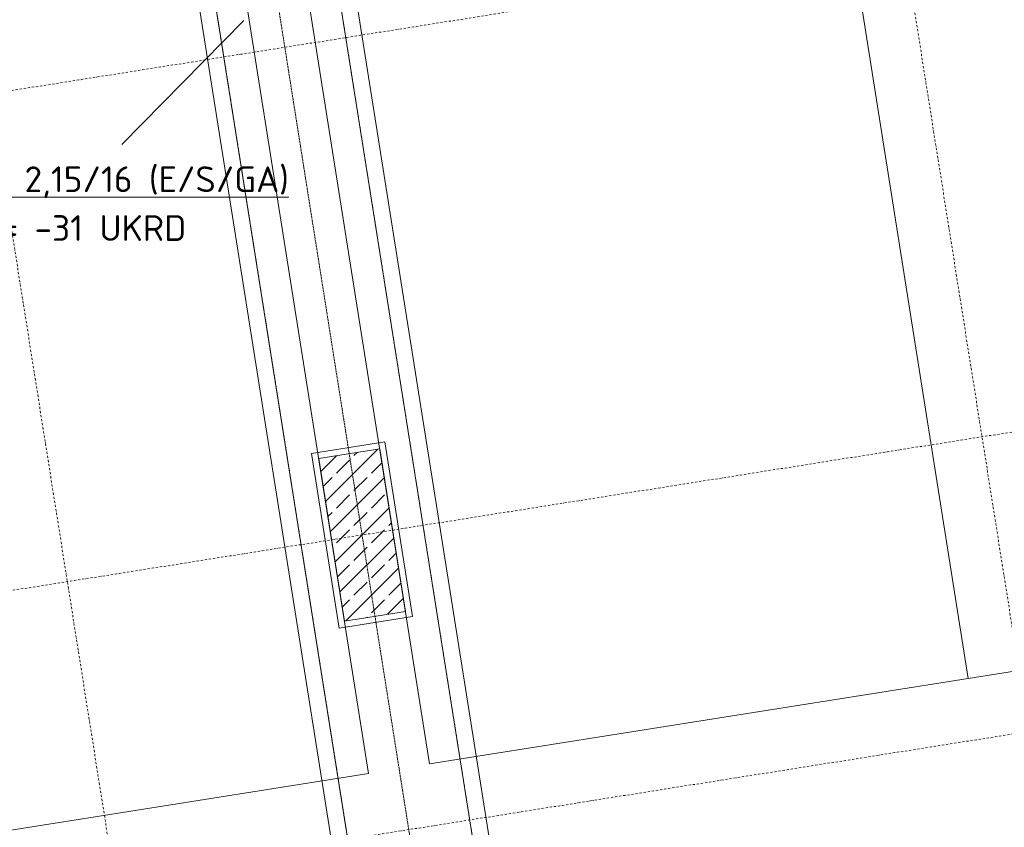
# Model space of a CAD drawing. Header units: millimetres. Extents: x 1523 to 74423, y -42059 to 10268.
# Tile 54 of 77: x 50603 to 55387, y -27899 to -23973. Entities that reach past the tile are written whole.
import ezdxf

# ---------------------------------------------------------------- set-up
doc = ezdxf.new("R2010")
doc.units = ezdxf.units.MM
doc.linetypes.add('IMPORT-STRICHPUNKT _7_', pattern=[20, 10, -5, 0, -5])
doc.linetypes.add('IMPORT-VERDECKT _8_', pattern=[7.5, 5, -2.5])
for name, color, linetype, lineweight, true_color in [('50 A--Möblierung', 7, 'Continuous', 13, 0x656565), ('90 A--Achsraster _1_50_', 7, 'IMPORT-STRICHPUNKT _7_', 13, 0x656565), ('Neubau_10 A--Stütze', 7, 'Continuous', 13, 0x656565), ('Neubau_10 VSI--Wärmeschutz _veritkal_', 7, 'Continuous', 13, 0x656565), ('Neubau_20 A--Träger _ Deckenkonstruktion', 7, 'IMPORT-VERDECKT _8_', 13, 0x656565), ('Sockelbeschichtung Sprühnebel', 7, 'Continuous', 13, 0x656565), ('Xref_706_5_--_ÜP_-1_000_16_Übersichtsplan UG_IFC 2025_01_13_dwg', 7, 'Continuous', 13, 0x767676)]:
    doc.layers.add(name, color=color, linetype=linetype, lineweight=lineweight, true_color=true_color)
doc.layers.add('M-EQPM-___-IDEN', color=7, linetype='Continuous', lineweight=9)
doc.styles.add('ISOCPEUR', font='isocpeur.ttf', dxfattribs={"height": 125})

# ---------------------------------------------------------------- blocks, each defined once
blk = doc.blocks.new('Xref_706_5_--_ÜP_-1_000_11_Übersichtsplan UG_IFC 2024_09_30_dwg_Standard-Rastermarker_7-V5-SuD_-1UG gesamt Plot  - Blatt 1')
at = {"layer": '90 A--Achsraster _1_50_', "color": 9, "true_color": 0xcbcbcb}
blk.add_line((0, 0), (52478.6, 0), dxfattribs=at)
blk = doc.blocks.new('Xref_706_5_--_ÜP_-1_000_11_Übersichtsplan UG_IFC 2024_09_30_dwg_Standard-Rastermarker_12-V7-SuD_-1UG gesamt Plot  - Blatt 1')
at = {"layer": '90 A--Achsraster _1_50_', "color": 9, "true_color": 0xcbcbcb}
blk.add_line((0, 0), (28500, 0), dxfattribs=at)
blk = doc.blocks.new('Xref_706_5_--_ÜP_-1_000_11_Übersichtsplan UG_IFC 2024_09_30_dwg_Standard-Rastermarker_7-V10-SuD_-1UG gesamt Plot  - Blatt 1')
at = {"layer": '90 A--Achsraster _1_50_', "color": 9, "true_color": 0xcbcbcb}
blk.add_line((10504.4, 0), (53088.4, 0), dxfattribs=at)
blk = doc.blocks.new('Xref_706_5_--_ÜP_-1_000_11_Übersichtsplan UG_IFC 2024_09_30_dwg_Standard-Rastermarker_7-V11-SuD_-1UG gesamt Plot  - Blatt 1')
at = {"layer": '90 A--Achsraster _1_50_', "color": 9, "true_color": 0xcbcbcb}
blk.add_line((0, 0), (52708.2, 0), dxfattribs=at)
blk = doc.blocks.new('Xref_706_5_--_ÜP_-1_000_16_Übersichtsplan UG_IFC 2025_01_13_dwg-35469238-SuD_-1UG gesamt Plot  - Blatt 1')
at = {"layer": 'Neubau_10 A--Stütze', "true_color": 0xcbcbcb}
h = blk.add_hatch(dxfattribs=at)
h.set_pattern_fill('FP_5', color=9, style=0, pattern_type=2)
h.set_pattern_definition([(131.336, (0, 0), (90.10192, 79.25683), []), (131.336, (-45.05, -39.63), (90.10192, 79.25683), [90, -30])])
h.paths.add_polyline_path([(21977.7, -77679.6), (21949.8, -77380.9), (21153.3, -77455.3), (21181.2, -77754)])
at = {"layer": '50 A--Möblierung', "color": 9, "true_color": 0xcbcbcb, "flags": 128}
for points in [[(22450.1, -74672.6), (22203.6, -72034.1), (16727.5, -72545.6), (16973.9, -75184.1)], [(22696.5, -77311.2), (22450.1, -74672.6), (16973.9, -75184.1), (17220.4, -77822.7)], [(22970.9, -80248.4), (22724.4, -77609.9), (17248.3, -78121.4), (17494.7, -80759.9)]]:
    blk.add_lwpolyline(points, close=True, dxfattribs=at)
at = {"layer": 'Neubau_10 A--Stütze', "color": 9, "true_color": 0xcbcbcb, "flags": 128}
blk.add_lwpolyline([(21977.7, -77679.6), (21949.8, -77380.9), (21153.3, -77455.3), (21181.2, -77754)], close=True, dxfattribs=at)
at = {"layer": 'Neubau_10 VSI--Wärmeschutz _veritkal_', "color": 9, "true_color": 0xcbcbcb, "flags": 128}
for points in [[(28347.7, -73619.6), (28552.4, -75810.5), (28598.9, -76308.3), (28619.3, -76526.9), (25173.6, -76848.8), (24526.4, -76909.2), (18941.4, -77430.9), (16800.7, -77630.9), (16059, -77700.1), (16066.4, -77779.8), (28706.4, -76599.1), (28678.5, -76300.9), (28632, -75803), (28427.4, -73612.1), (28297.2, -72218.2), (28241.4, -71620.8), (15601.4, -72801.5), (15608.8, -72881.1), (16599.5, -72788.6), (18093, -72649.1), (28169.2, -71707.9), (28217.5, -72225.6), (28347.7, -73619.6)], [(17321.5, -83206.6), (16579.8, -83275.9), (16587.2, -83355.5), (29227.2, -82174.9), (28965.7, -79375.2), (28900.6, -78678.3), (28762.2, -77196.5), (16122.2, -78377.2), (16129.6, -78456.8), (16871.4, -78387.6), (19012.1, -78187.6), (24597.1, -77665.9), (25244.3, -77605.5), (28690, -77283.6), (28820.9, -78685.7), (28886, -79382.7)]]:
    blk.add_lwpolyline(points, dxfattribs=at)
at = {"layer": 'Neubau_20 A--Träger _ Deckenkonstruktion', "color": 9, "true_color": 0xcbcbcb}
blk.add_line((15691, -78116.2), (28734.3, -76897.8), dxfattribs=at)
at = {"layer": 'Neubau_20 A--Träger _ Deckenkonstruktion', "color": 9, "true_color": 0xcbcbcb, "flags": 128}
blk.add_lwpolyline([(28706.4, -76599.1), (15663.1, -77817.5), (15718.9, -78414.9), (28762.2, -77196.5)], close=True, dxfattribs=at)
at = {"layer": 'Sockelbeschichtung Sprühnebel', "color": 9, "true_color": 0xcbcbcb, "flags": 128}
blk.add_lwpolyline([(21154.1, -77786.7), (21120.6, -77428.2), (21976.9, -77348.2), (22010.4, -77706.7)], close=True, dxfattribs=at)
for name, p, rotation in [('Xref_706_5_--_ÜP_-1_000_11_Übersichtsplan UG_IFC 2024_09_30_dwg_Standard-Rastermarker_7-V10-SuD_-1UG gesamt Plot  - Blatt 1', (22190.1, -110061.2), 95.33628353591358), ('Xref_706_5_--_ÜP_-1_000_11_Übersichtsplan UG_IFC 2024_09_30_dwg_Standard-Rastermarker_7-V11-SuD_-1UG gesamt Plot  - Blatt 1', (24579.7, -109838), 95.33628353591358), ('Xref_706_5_--_ÜP_-1_000_11_Übersichtsplan UG_IFC 2024_09_30_dwg_Standard-Rastermarker_7-V5-SuD_-1UG gesamt Plot  - Blatt 1', (26023.5, -109703.1), 95.33628353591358), ('Xref_706_5_--_ÜP_-1_000_11_Übersichtsplan UG_IFC 2024_09_30_dwg_Standard-Rastermarker_12-V7-SuD_-1UG gesamt Plot  - Blatt 1', (32063, -73523.6), 185.3362835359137), ('Xref_706_5_--_ÜP_-1_000_11_Übersichtsplan UG_IFC 2024_09_30_dwg_Standard-Rastermarker_12-V7-SuD_-1UG gesamt Plot  - Blatt 1', (32481.5, -78004.1), 185.3362835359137)]:
    blk.add_blockref(name, p, dxfattribs=dict(rotation=rotation))

msp = doc.modelspace()

# ---------------------------------------------------------------- linework, layer by layer
at = {"layer": 'M-EQPM-___-IDEN'}
msp.add_line((51691.626, -23977.272), (51098.087, -24579.603), dxfattribs=at)

# ---------------------------------------------------------------- block references
at = {"layer": 'Xref_706_5_--_ÜP_-1_000_16_Übersichtsplan UG_IFC 2025_01_13_dwg', "color": 9, "true_color": 0xcbcbcb, "rotation": 273.663716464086}
msp.add_blockref('Xref_706_5_--_ÜP_-1_000_16_Übersichtsplan UG_IFC 2025_01_13_dwg-35469238-SuD_-1UG gesamt Plot  - Blatt 1', (128297.139, 0), dxfattribs=at)

# ---------------------------------------------------------------- texts
at = {"layer": 'M-EQPM-___-IDEN', "color": 1, "true_color": 0xff0000, "char_height": 125, "attachment_point": 1, "style": 'ISOCPEUR'}
for s, insert, width in [('\\LWD 2,15/16 (E/S/GA)', (50299.337, -24686.32), 1932.06687), ('OK= -31 UKRD', (50299.337, -24923.583), 1306.75062)]:
    msp.add_mtext(s, dxfattribs=dict(at, insert=insert, width=width))

doc.saveas('drawing.dxf')
